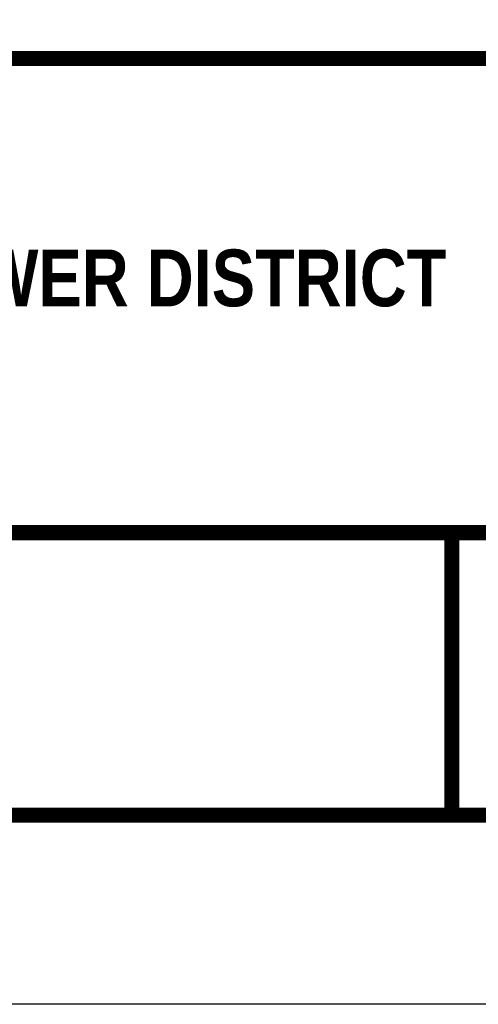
# Model space of a CAD drawing. Header units: feet. Extents: x 81 to 89.5, y 1935.2 to 1946.2.
# Tile 2 of 207: x 86.3 to 87.5, y 1935.2 to 1937.8. Entities that reach past the tile are written whole.
import ezdxf
from ezdxf.enums import TextEntityAlignment as Align

# ---------------------------------------------------------------- set-up
doc = ezdxf.new("R2010")
doc.units = ezdxf.units.FT
doc.header["$MEASUREMENT"] = 0
doc.layers.add('BORDER', color=7, linetype='Continuous')
doc.layers.add('TEXT', color=7, linetype='Continuous')
doc.styles.add('TECHNICAL', font='techb___.ttf')

msp = doc.modelspace()

# ---------------------------------------------------------------- linework, layer by layer
at = {"layer": 'BORDER', "const_width": 0.04}
msp.add_lwpolyline([(81.4541, 1935.6883), (81.4541, 1945.6883), (88.9541, 1945.6883), (88.9541, 1935.6883)], close=True, dxfattribs=at)
for points in [[(81.4541, 1937.6883), (88.9541, 1937.6883)], [(81.4541, 1936.435), (88.9541, 1936.435)], [(87.4541, 1936.435), (87.4541, 1935.6883)]]:
    msp.add_lwpolyline(points, dxfattribs=at)
at = {"layer": 'DEFPOINTS', "color": 3, "ltscale": 2}
msp.add_lwpolyline([(80.9541, 1935.1883), (80.9541, 1946.1883), (89.4541, 1946.1883), (89.4541, 1935.1883)], close=True, dxfattribs=at)

# ---------------------------------------------------------------- texts
at = {"layer": 'TEXT', "color": 7, "style": 'TECHNICAL'}
msp.add_text('BELMONT COUNTY WATER AND SEWER DISTRICT', height=0.15, dxfattribs=at).set_placement((87.4397, 1937.1082), align=Align.MIDDLE_RIGHT)

doc.saveas('drawing.dxf')
